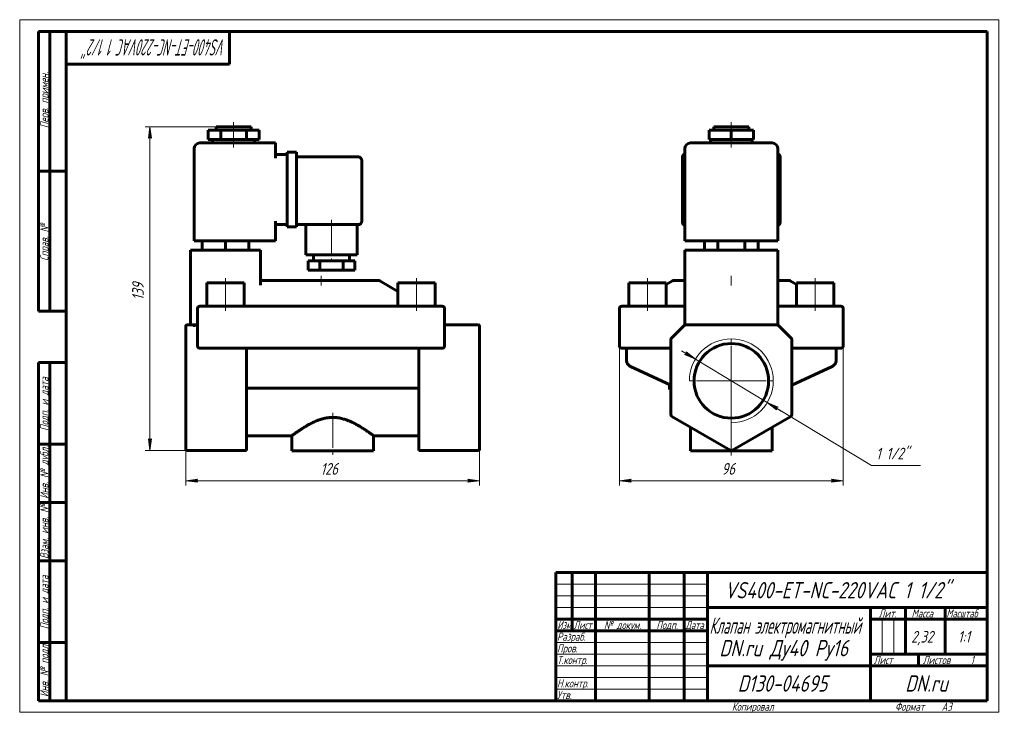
# Model space of a CAD drawing. Header units: millimetres. Extents: x 0 to 422, y 0 to 297.
import ezdxf

# ---------------------------------------------------------------- set-up
doc = ezdxf.new("R2010")
doc.units = ezdxf.units.MM
for name, pattern in [('K5LT_AXLED', [19.5, 15, -1.5, 1.5, -1.5]), ('K5LT_BASIC', [0]), ('K5LT_THIN', [0])]:
    doc.linetypes.add(name, pattern=pattern)
doc.layers.add('Системный слой', color=7, linetype='Continuous')
doc.layers.add('Системный слой (1)', color=7, linetype='Continuous', true_color=0x6c6c6c)
doc.styles.add('KDIMTEXTSTYLE', font='GOST_AU.SHX', dxfattribs={"width": 0.96, "oblique": 15, "height": 5})
doc.styles.add('KTEXTSTYLE', font='GOST_AU.SHX', dxfattribs={"width": 0.96, "height": 5})
doc.dimstyles.new('KDIMSTYLE (1.00)', dxfattribs={"dimtxt": 5, "dimasz": 1, "dimexe": 2, "dimexo": 0, "dimgap": 1, "dimtad": 1, "dimtxsty": 'KDIMTEXTSTYLE', "dimsah": 1, "dimcen": 0, "dimdle": 1, "dimadec": 0, "dimazin": 0, "dimtfac": 0.667, "dimtmove": 0, "dimatfit": 3, "dimfxl": 1, "dimtvp": 1, "dimtolj": 1, "dimtzin": 0, "dimarcsym": 0})

# ---------------------------------------------------------------- blocks, each defined once
blk = doc.blocks.new('U0')
at = {"layer": 'Системный слой (1)', "color": 150, "linetype": 'K5LT_BASIC', "lineweight": 60, "true_color": 0x0080ff}
for p, q in [((330.49, 185), (333.26, 183.4)), ((349.26, 174.16), (349.31, 174.13))]:
    blk.add_line(p, q, dxfattribs=at)
blk = doc.blocks.new('U1')
at = {"layer": 'Системный слой (1)', "color": 150, "linetype": 'K5LT_BASIC', "lineweight": 60, "true_color": 0x0080ff}
for p, q in [((280.03, 185), (277.26, 183.4)), ((261.26, 174.16), (261.21, 174.13))]:
    blk.add_line(p, q, dxfattribs=at)
blk = doc.blocks.new('U2')
at = {"layer": 'Системный слой (1)', "color": 150, "linetype": 'K5LT_BASIC', "lineweight": 60, "true_color": 0x0080ff}
for p, q in [((285.26, 185.13), (280.7, 185.13)), ((329.99, 185.13), (325.26, 185.13))]:
    blk.add_line(p, q, dxfattribs=at)
blk = doc.blocks.new('U3')
at = {"layer": 'Системный слой (1)', "color": 150, "linetype": 'K5LT_BASIC', "lineweight": 60, "true_color": 0x0080ff}
for q in [(325.26, 166.13), (325.55, 165.84)]:
    blk.add_line((325.26, 166.13), q, dxfattribs=at)
blk = doc.blocks.new('U4')
at = {"layer": 'Системный слой (1)', "color": 150, "linetype": 'K5LT_BASIC', "lineweight": 60, "true_color": 0x0080ff}
for p, q in [((285.06, 165.93), (285.02, 165.89)), ((285.11, 165.98), (285.11, 165.98))]:
    blk.add_line(p, q, dxfattribs=at)
blk = doc.blocks.new('D0')
at = {"layer": 'Системный слой (1)'}
for points in [[(261.76, 99.32), (262.26, 99.98), (257.26, 99.32), (262.26, 98.66)], [(353.26, 99.32), (348.26, 99.98), (348.76, 99.32), (348.26, 98.66)]]:
    blk.add_hatch(color=7, dxfattribs=at).paths.add_polyline_path(points)
at = {"layer": 'Системный слой (1)', "color": 7, "linetype": 'K5LT_THIN', "lineweight": 18}
for p, q in [((353.26, 160.95), (353.26, 97.32)), ((257.26, 159.42), (257.26, 97.32)), ((257.26, 99.32), (262.26, 99.98)), ((262.26, 98.66), (257.26, 99.32)), ((262.26, 99.98), (261.76, 99.32)), ((261.76, 99.32), (262.26, 98.66)), ((348.76, 99.32), (348.26, 99.98)), ((348.26, 99.98), (353.26, 99.32)), ((353.26, 99.32), (348.26, 98.66)), ((348.26, 98.66), (348.76, 99.32))]:
    blk.add_line(p, q, dxfattribs=at)
blk.add_wipeout([(301.11, 100.32), (301.11, 107.7), (309.08, 107.7), (309.08, 100.32)]).dxf.layer = 'Системный слой (1)'
blk.add_line((257.26, 99.32), (353.26, 99.32), dxfattribs=at)
at = {"layer": 'Системный слой (1)', "color": 7, "insert": (301.11, 106.91), "char_height": 5, "attachment_point": 1, "style": 'KTEXTSTYLE'}
blk.add_mtext('\\H5.0;\\W1.000;\\Q15;\\Q15;\\W0.965;96', dxfattribs=at)
blk = doc.blocks.new('KDIMARROW_01')
at = {"layer": 'Системный слой'}
blk.add_hatch(color=0, dxfattribs=at).paths.add_polyline_path([(0, 0), (-5, 0.66), (-4.5, 0), (-5, -0.66)])
at = {"layer": 'Системный слой', "color": 0, "linetype": 'K5LT_THIN', "lineweight": 18}
for p, q in [((-4.5, 0), (-5, 0.66)), ((-5, 0.66), (0, 0)), ((0, 0), (-5, -0.66)), ((-5, -0.66), (-4.5, 0))]:
    blk.add_line(p, q, dxfattribs=at)
at = {"layer": 'Системный слой (1)', "color": 0, "linetype": 'K5LT_THIN', "lineweight": 18}
blk.add_line((71.28, 142.13), (70.28, 142.13), dxfattribs=at)
blk = doc.blocks.new('D1')
at = {"layer": 'Системный слой (1)'}
for points in [[(289.85, 151.43), (285.91, 154.58), (286, 153.76), (285.23, 153.45)], [(324.52, 130.51), (325.29, 130.81), (320.67, 132.83), (324.61, 129.68)]]:
    blk.add_hatch(color=7, dxfattribs=at).paths.add_polyline_path(points)
at = {"layer": 'Системный слой (1)', "color": 7, "linetype": 'K5LT_THIN', "lineweight": 18}
for p, q in [((289.85, 151.43), (283.86, 155.05)), ((286, 153.76), (285.23, 153.45)), ((285.23, 153.45), (289.85, 151.43)), ((289.85, 151.43), (285.91, 154.58)), ((285.91, 154.58), (286, 153.76)), ((289.85, 151.43), (320.67, 132.83)), ((320.67, 132.83), (324.61, 129.68)), ((325.29, 130.81), (320.67, 132.83)), ((320.67, 132.83), (326.66, 129.21)), ((324.52, 130.51), (325.29, 130.81)), ((324.61, 129.68), (324.52, 130.51))]:
    blk.add_line(p, q, dxfattribs=at)
blk.add_wipeout([(367.35, 106.87), (367.35, 114.25), (383.7, 114.25), (383.7, 106.87)]).dxf.layer = 'Системный слой (1)'
for p, q in [((320.67, 132.83), (365.35, 105.87)), ((365.35, 105.87), (386.38, 105.87))]:
    blk.add_line(p, q, dxfattribs=at)
at = {"layer": 'Системный слой (1)', "color": 7, "insert": (367.35, 113.46), "char_height": 5, "attachment_point": 1, "style": 'KTEXTSTYLE'}
blk.add_mtext('\\H5.0;\\W1.000;\\Q15;\\Q15;\\W0.965;1 1/2"', dxfattribs=at)
blk = doc.blocks.new('KDIMARROW_02')
at = {"layer": 'Системный слой'}
blk.add_hatch(color=0, dxfattribs=at).paths.add_polyline_path([(4.5, 0), (5, 0.66), (0, 0), (5, -0.66)])
at = {"layer": 'Системный слой', "color": 0, "linetype": 'K5LT_THIN', "lineweight": 18}
for p, q in [((5, 0.66), (0, 0)), ((0, 0), (5, -0.66)), ((0, 0), (7, 0)), ((4.5, 0), (5, 0.66)), ((5, -0.66), (4.5, 0))]:
    blk.add_line(p, q, dxfattribs=at)
at = {"layer": 'Системный слой (1)', "color": 0, "linetype": 'K5LT_THIN', "lineweight": 18}
blk.add_line((71.28, 142.13), (70.28, 142.13), dxfattribs=at)
blk = doc.blocks.new('U5')
at = {"layer": 'Системный слой (1)', "color": 30, "linetype": 'K5LT_AXLED', "lineweight": 18, "true_color": 0xff8000}
for q in [(305.26, 160.13), (287.26, 142.13), (323.26, 142.13), (305.26, 124.13)]:
    blk.add_line((305.26, 142.13), q, dxfattribs=at)
blk = doc.blocks.new('U6')
at = {"layer": 'Системный слой (1)', "color": 150, "linetype": 'K5LT_BASIC', "lineweight": 60, "true_color": 0x0080ff}
for p, q in [((103.43, 185.58), (103.28, 186.11)), ((103.86, 185.21), (103.43, 185.58)), ((104.41, 185.12), (103.86, 185.21))]:
    blk.add_line(p, q, dxfattribs=at)
blk = doc.blocks.new('U7')
at = {"layer": 'Системный слой (1)', "color": 150, "linetype": 'K5LT_BASIC', "lineweight": 60, "true_color": 0x0080ff}
for p, q in [((97.28, 118.63), (116.78, 118.63)), ((151.78, 118.63), (171.28, 118.63))]:
    blk.add_line(p, q, dxfattribs=at)
blk = doc.blocks.new('U8')
at = {"layer": 'Системный слой (1)', "color": 150, "linetype": 'K5LT_BASIC', "lineweight": 60, "true_color": 0x0080ff}
for p, q in [((103.28, 186.11), (103.28, 186.09)), ((103.28, 186.09), (103.28, 186.06)), ((103.28, 186.06), (103.28, 186.03))]:
    blk.add_line(p, q, dxfattribs=at)
blk = doc.blocks.new('D2')
at = {"layer": 'Системный слой (1)'}
for points in [[(75.78, 99.32), (76.28, 99.98), (71.28, 99.32), (76.28, 98.66)], [(192.28, 98.66), (197.28, 99.32), (192.28, 99.98), (192.78, 99.32)]]:
    blk.add_hatch(color=7, dxfattribs=at).paths.add_polyline_path(points)
at = {"layer": 'Системный слой (1)', "color": 7, "linetype": 'K5LT_THIN', "lineweight": 18}
for p, q in [((71.28, 112.85), (71.28, 97.32)), ((197.28, 112.85), (197.28, 97.32)), ((71.28, 99.32), (76.28, 99.98)), ((76.28, 98.66), (71.28, 99.32)), ((76.28, 99.98), (75.78, 99.32)), ((75.78, 99.32), (76.28, 98.66)), ((192.78, 99.32), (192.28, 99.98)), ((192.28, 99.98), (197.28, 99.32)), ((197.28, 99.32), (192.28, 98.66)), ((192.28, 98.66), (192.78, 99.32))]:
    blk.add_line(p, q, dxfattribs=at)
blk.add_wipeout([(129.07, 100.32), (129.07, 107.7), (139.07, 107.7), (139.07, 100.32)]).dxf.layer = 'Системный слой (1)'
blk.add_line((71.28, 99.32), (197.28, 99.32), dxfattribs=at)
at = {"layer": 'Системный слой (1)', "color": 7, "insert": (129.07, 106.91), "char_height": 5, "attachment_point": 1, "style": 'KTEXTSTYLE'}
blk.add_mtext('\\H5.0;\\W1.000;\\Q15;\\Q15;\\W0.965;126', dxfattribs=at)
blk = doc.blocks.new('D3')
at = {"layer": 'Системный слой (1)'}
for points in [[(56.51, 246.13), (55.85, 251.13), (55.19, 246.13), (55.85, 246.63)], [(55.85, 112.29), (56.51, 117.29), (55.85, 116.79), (55.19, 117.29)]]:
    blk.add_hatch(color=7, dxfattribs=at).paths.add_polyline_path(points)
at = {"layer": 'Системный слой (1)', "color": 7, "linetype": 'K5LT_THIN', "lineweight": 18}
for p, q in [((84.28, 251.13), (53.85, 251.13)), ((55.19, 246.13), (55.85, 251.13)), ((55.85, 251.13), (56.51, 246.13)), ((55.85, 246.63), (55.19, 246.13)), ((56.51, 246.13), (55.85, 246.63)), ((55.85, 112.29), (55.19, 117.29)), ((55.19, 117.29), (55.85, 116.79)), ((55.85, 116.79), (56.51, 117.29)), ((56.51, 117.29), (55.85, 112.29)), ((71.78, 112.29), (53.85, 112.29))]:
    blk.add_line(p, q, dxfattribs=at)
blk.add_wipeout([(54.85, 176.7), (47.47, 176.7), (47.47, 186.32), (54.85, 186.32)]).dxf.layer = 'Системный слой (1)'
blk.add_line((55.85, 251.13), (55.85, 112.29), dxfattribs=at)
at = {"layer": 'Системный слой (1)', "color": 7, "insert": (48.26, 176.7), "char_height": 5, "attachment_point": 1, "rotation": 90, "style": 'KTEXTSTYLE'}
blk.add_mtext('\\H5.0;\\W1.000;\\Q15;\\Q15;\\W0.965;139', dxfattribs=at)
blk = doc.blocks.new('U9')
at = {"color": 7, "linetype": 'K5LT_THIN', "lineweight": 18}
for p, q in [((0, 0), (0, 297)), ((0, 297), (420, 297)), ((420, 297), (420, 0)), ((230, 55), (295, 55)), ((230, 50), (295, 50)), ((230, 45), (295, 45)), ((369.96, 25), (369.96, 40)), ((374.98, 25), (374.98, 40)), ((230, 30), (295, 30)), ((230, 25), (295, 25)), ((230, 20), (295, 20)), ((230, 15), (295, 15)), ((230, 10), (295, 10)), ((420, 0), (0, 0))]:
    blk.add_line(p, q, dxfattribs=at)
at = {"color": 150, "linetype": 'K5LT_BASIC', "lineweight": 60, "true_color": 0x0080ff}
for p, q in [((8, 172), (8, 292)), ((20, 292), (8, 292)), ((13, 172), (13, 292)), ((20, 5), (20, 292)), ((20, 292), (415, 292)), ((90, 292), (90, 278)), ((415, 292), (415, 5)), ((90, 278), (20, 278)), ((20, 232), (8, 232)), ((20, 172), (8, 172)), ((8, 5), (8, 150)), ((20, 150), (8, 150)), ((13, 5), (13, 150)), ((20, 115), (8, 115)), ((20, 90), (8, 90)), ((20, 65), (8, 65)), ((230, 60), (415, 60)), ((230, 5), (230, 60)), ((237, 35), (237, 60)), ((247, 5), (247, 60)), ((270, 5), (270, 60)), ((285, 5), (285, 60)), ((295, 5), (295, 60)), ((295, 45), (415, 45)), ((365, 5), (365, 45)), ((380, 25), (380, 45)), ((397, 25), (397, 45)), ((230, 40), (295, 40)), ((365, 40), (380, 40)), ((380, 40), (415, 40)), ((230, 35), (295, 35)), ((20, 30), (8, 30)), ((365, 25), (415, 25)), ((385.57, 20), (385.57, 25)), ((295, 20), (365, 20)), ((365, 20), (415, 20)), ((20, 5), (8, 5)), ((415, 5), (20, 5))]:
    blk.add_line(p, q, dxfattribs=at)
at = {"color": 7, "attachment_point": 1, "style": 'KTEXTSTYLE'}
for s, insert, char_height, rotation in [('\\H5.0;\\W1.000;\\Q15;\\Q15;\\W0.603;\\H7.00;VS400-ET-NC-220VAC 1 1/2"', (88.52, 281.64), 7, 180), ('\\H5.0;\\W1.000;\\Q15;\\Q15;\\W0.965;\\H3.50;Перв. примен.', (8.82, 250.52), 3.5, 90), ('\\H5.0;\\W1.000;\\Q15;\\Q15;\\W0.965;\\H3.50;Справ. №', (8.82, 193.63), 3.5, 90), ('\\H5.0;\\W1.000;\\Q15;\\Q15;\\W0.965;\\H3.50;Подп. и дата', (8.82, 120.66), 3.5, 90), ('\\H5.0;\\W1.000;\\Q15;\\Q15;\\W0.965;\\H3.50;Инв. № дубл.', (8.82, 91.57), 3.5, 90), ('\\H5.0;\\W1.000;\\Q15;\\Q15;\\W0.965;\\H3.50;Взам. инв. №', (8.82, 65.8), 3.5, 90), ('\\H5.0;\\W1.000;\\Q15;\\Q15;\\W0.965;\\H3.50;Подп. и дата', (8.82, 35.66), 3.5, 90), ('\\H5.0;\\W1.000;\\Q15;\\Q15;\\W0.965;\\H3.50;Инв. № подл.', (8.82, 6.57), 3.5, 90)]:
    blk.add_mtext(s, dxfattribs=dict(at, insert=insert, char_height=char_height, rotation=rotation))
for s, insert, char_height in [('\\H5.0;\\W1.000;\\Q15;\\Q15;\\W0.965;\\H7.00;VS400-ET-NC-220VAC 1 1/2"', (302.42, 55.86), 7), ('\\H5.0;\\W1.000;\\Q15;\\Q15;\\W0.965;\\H3.50;Лит.', (368.47, 44.18), 3.5), ('\\H5.0;\\W1.000;\\Q15;\\Q15;\\W0.965;\\H3.50;Масса', (382.58, 44.18), 3.5), ('\\H5.0;\\W1.000;\\Q15;\\Q15;\\W0.930;\\H3.50;Масштаб', (397.52, 44.18), 3.5), ('\\H5.0;\\W1.000;\\Q15;\\Q15;\\W0.784;\\H3.50;Изм.', (230.62, 39.18), 3.5), ('\\H5.0;\\W1.000;\\Q15;\\Q15;\\W0.799;\\H3.50;Лист', (237.61, 39.18), 3.5), ('\\H5.0;\\W1.000;\\Q15;\\Q15;\\W0.965;\\H3.50;№ докум.', (250.63, 39.18), 3.5), ('\\H5.0;\\W1.000;\\Q15;\\Q15;\\W0.965;\\H3.50;Подп.', (273.1, 39.18), 3.5), ('\\H5.0;\\W1.000;\\Q15;\\Q15;\\W0.799;\\H3.50;Дата', (285.61, 39.18), 3.5), ('\\H5.0;\\W1.000;\\Q15;\\Q15;\\W0.672;\\H7.00;Клапан электромагнитный', (295.88, 40.69), 7), ('\\H5.0;\\W1.000;\\Q15;\\Q15;\\W0.965;\\H3.50;Разраб.', (230.5, 34.18), 3.5), ('\\H5.0;\\W1.000;\\Q15;\\Q15;\\W0.965;2,32', (382.43, 34.9), 5), ('\\H5.0;\\W1.000;\\Q15;\\Q15;\\W0.965;{\\c16711680;1:1}', (402.44, 34.9), 5), ('\\H5.0;\\W1.000;\\Q15;\\Q15;\\W0.965;\\H7.00;DN.ru Ду40 Ру16', (300.11, 31.02), 7), ('\\H5.0;\\W1.000;\\Q15;\\Q15;\\W0.965;\\H3.50;Пров.', (230.5, 29.18), 3.5), ('\\H5.0;\\W1.000;\\Q15;\\Q15;\\W0.965;\\H3.50;Т.контр.', (230.5, 24.18), 3.5), ('\\H5.0;\\W1.000;\\Q15;\\Q15;\\W0.965;\\H3.50;Лист', (366.32, 24.18), 3.5), ('\\H5.0;\\W1.000;\\Q15;\\Q15;\\W0.965;\\H3.50;Листов', (387.36, 24.18), 3.5), ('\\H5.0;\\W1.000;\\Q15;\\Q15;\\W0.965;\\H3.50;1', (407.91, 24.18), 3.5), ('\\H5.0;\\W1.000;\\Q15;\\Q15;\\W0.965;\\H3.50;Н.контр.', (230.5, 14.18), 3.5), ('\\H5.0;\\W1.000;\\Q15;\\Q15;\\W0.965;\\H7.00;D130-04695', (307.98, 15.86), 7), ('\\H5.0;\\W1.000;\\Q15;\\Q15;\\W0.965;\\H7.00;DN.ru', (379.84, 15.86), 7), ('\\H5.0;\\W1.000;\\Q15;\\Q15;\\W0.965;\\H3.50;Утв.', (230.5, 9.18), 3.5), ('\\H5.0;\\W1.000;\\Q15;\\Q15;\\W0.965;\\H3.50;Копировал', (305.5, 4.18), 3.5), ('\\H5.0;\\W1.000;\\Q15;\\Q15;\\W0.965;\\H3.50;Формат', (375.5, 4.18), 3.5), ('\\H5.0;\\W1.000;\\Q15;\\Q15;\\W0.965;\\H3.50;A3', (395.5, 4.18), 3.5)]:
    blk.add_mtext(s, dxfattribs=dict(at, insert=insert, char_height=char_height))

msp = doc.modelspace()

# ---------------------------------------------------------------- linework, layer by layer
at = {"layer": 'Системный слой (1)', "color": 150, "linetype": 'K5LT_BASIC', "lineweight": 60, "true_color": 0x0080ff}
for p, q in [((80.776, 245.632), (80.776, 249.632)), ((80.776, 249.632), (86.276, 249.632)), ((84.276, 251.132), (99.276, 251.132)), ((84.276, 249.632), (84.276, 251.132)), ((86.276, 249.632), (97.276, 249.632)), ((86.276, 245.632), (86.276, 249.632)), ((97.276, 245.632), (97.276, 249.632)), ((97.276, 249.632), (102.776, 249.632)), ((99.276, 249.632), (99.276, 251.132)), ((102.776, 245.632), (102.776, 249.632)), ((295.734, 245.632), (295.734, 249.632)), ((295.734, 249.632), (305.26, 249.632)), ((297.76, 251.132), (312.76, 251.132)), ((297.76, 249.632), (297.76, 251.132)), ((305.26, 249.632), (314.787, 249.632)), ((305.26, 245.632), (305.26, 249.632)), ((312.76, 249.632), (312.76, 251.132)), ((314.787, 245.632), (314.787, 249.632)), ((80.776, 245.632), (86.276, 245.632)), ((82.776, 244.132), (82.776, 245.632)), ((86.276, 245.632), (97.276, 245.632)), ((97.276, 245.632), (102.776, 245.632)), ((100.776, 244.132), (100.776, 245.632)), ((295.734, 245.632), (305.26, 245.632)), ((296.26, 244.132), (296.26, 245.632)), ((305.26, 245.632), (314.787, 245.632)), ((314.26, 244.132), (314.26, 245.632)), ((74.776, 202.132), (74.776, 241.632)), ((109.776, 244.132), (77.276, 244.132)), ((109.776, 244.132), (109.776, 241.632)), ((109.776, 237.632), (109.776, 241.632)), ((285.26, 202.132), (285.26, 241.632)), ((322.76, 244.132), (287.76, 244.132)), ((325.26, 202.132), (325.26, 241.632)), ((109.776, 239.132), (114.776, 239.132)), ((114.776, 240.132), (118.776, 240.132)), ((114.776, 237.632), (114.776, 240.132)), ((114.776, 237.632), (114.776, 210.632)), ((118.776, 240.132), (118.776, 237.632)), ((118.776, 238.132), (145.276, 238.132)), ((118.776, 237.632), (118.776, 210.632)), ((146.776, 236.632), (146.776, 210.632)), ((284.26, 210.632), (284.26, 237.632)), ((326.26, 237.632), (326.26, 210.632)), ((109.776, 202.132), (109.776, 210.632)), ((109.776, 209.132), (114.776, 209.132)), ((114.776, 208.132), (114.776, 210.632)), ((114.776, 208.132), (118.776, 208.132)), ((118.776, 210.632), (118.776, 208.132)), ((118.776, 209.132), (145.276, 209.132)), ((122.776, 209.132), (122.776, 196.132)), ((144.776, 209.132), (144.776, 196.132)), ((77.276, 202.132), (74.776, 202.132)), ((77.276, 202.132), (109.776, 202.132)), ((78.276, 202.132), (78.276, 198.132)), ((88.276, 202.132), (88.276, 198.132)), ((98.276, 202.132), (98.276, 198.132)), ((287.76, 202.132), (285.26, 202.132)), ((287.76, 202.132), (322.76, 202.132)), ((293.713, 202.132), (293.713, 198.132)), ((299.487, 202.132), (299.487, 198.132)), ((311.034, 202.132), (311.034, 198.132)), ((316.807, 202.132), (316.807, 198.132)), ((325.26, 202.132), (322.76, 202.132)), ((73.276, 198.132), (73.276, 166.132)), ((73.276, 198.132), (75.776, 198.132)), ((100.776, 198.132), (75.776, 198.132)), ((100.776, 198.132), (103.276, 198.132)), ((103.276, 198.132), (103.276, 183.102)), ((144.776, 196.132), (122.776, 196.132)), ((126.026, 196.132), (126.026, 193.632)), ((141.526, 196.132), (141.526, 193.632)), ((285.26, 198.132), (285.26, 166.132)), ((285.26, 198.132), (287.76, 198.132)), ((322.76, 198.132), (287.76, 198.132)), ((322.76, 198.132), (325.26, 198.132)), ((325.26, 198.132), (325.26, 166.132)), ((123.776, 193.632), (123.776, 189.632)), ((128.776, 193.632), (123.776, 193.632)), ((138.776, 193.632), (128.776, 193.632)), ((128.776, 193.632), (128.776, 189.632)), ((138.776, 193.632), (138.776, 189.632)), ((143.776, 193.632), (138.776, 193.632)), ((143.776, 193.632), (143.776, 189.632)), ((128.776, 189.632), (123.776, 189.632)), ((138.776, 189.632), (128.776, 189.632)), ((143.776, 189.632), (138.776, 189.632)), ((80.276, 184.132), (96.276, 184.132)), ((80.276, 174.132), (80.276, 184.132)), ((96.276, 174.132), (96.276, 184.132)), ((154.008, 185.132), (104.544, 185.132)), ((154.508, 184.998), (162.276, 180.513)), ((162.276, 174.132), (162.276, 184.132)), ((162.276, 184.132), (178.276, 184.132)), ((178.276, 174.132), (178.276, 184.132)), ((261.26, 184.132), (277.26, 184.132)), ((261.26, 174.132), (261.26, 184.132)), ((277.26, 174.132), (277.26, 184.132)), ((280.705, 185.132), (280.528, 185.132)), ((333.26, 184.132), (349.26, 184.132)), ((333.26, 174.132), (333.26, 184.132)), ((349.26, 174.132), (349.26, 184.132)), ((285.258, 180.251), (285.26, 180.259)), ((77.276, 174.132), (79.276, 174.132)), ((179.276, 174.132), (79.276, 174.132)), ((179.276, 174.132), (181.276, 174.132)), ((258.26, 174.132), (260.26, 174.132)), ((260.26, 174.132), (285.26, 174.132)), ((325.26, 174.132), (350.26, 174.132)), ((350.26, 174.132), (352.26, 174.132)), ((76.276, 173.132), (76.276, 157.132)), ((182.276, 157.132), (182.276, 173.132)), ((257.26, 173.132), (257.26, 157.132)), ((353.26, 173.132), (353.26, 157.132)), ((71.276, 165.485), (71.276, 165.632)), ((71.276, 160.071), (71.276, 165.485)), ((74.398, 166.132), (71.776, 166.132)), ((75.776, 166.132), (74.398, 166.132)), ((75.776, 166.132), (76.276, 166.132)), ((182.276, 166.132), (196.776, 166.132)), ((197.276, 165.632), (197.276, 165.485)), ((197.276, 160.071), (197.276, 165.485)), ((284.968, 165.839), (279.553, 160.425)), ((285.26, 166.132), (284.968, 165.839)), ((285.26, 166.132), (285.675, 166.132)), ((324.846, 166.132), (285.675, 166.132)), ((325.26, 166.132), (324.846, 166.132)), ((325.405, 165.988), (325.346, 166.046)), ((330.968, 160.425), (325.553, 165.839)), ((71.276, 159.718), (71.276, 160.071)), ((71.276, 127.72), (71.276, 159.718)), ((197.276, 160.071), (197.276, 159.718)), ((197.276, 127.72), (197.276, 159.718)), ((279.26, 159.718), (279.26, 127.72)), ((331.26, 127.72), (331.26, 159.718)), ((79.276, 156.132), (77.276, 156.132)), ((79.276, 156.132), (179.276, 156.132)), ((97.276, 127.72), (97.276, 156.132)), ((171.276, 127.72), (171.276, 156.132)), ((181.276, 156.132), (179.276, 156.132)), ((260.26, 156.132), (258.26, 156.132)), ((260.26, 156.132), (260.26, 151.027)), ((260.26, 156.132), (279.26, 156.132)), ((331.26, 156.132), (350.26, 156.132)), ((352.26, 156.132), (350.26, 156.132)), ((350.26, 156.132), (350.26, 151.027)), ((261.993, 148.308), (261.988, 148.31)), ((279.26, 140.256), (261.993, 148.308)), ((348.528, 148.308), (331.26, 140.256)), ((348.528, 148.308), (348.533, 148.31)), ((278.76, 140.452), (278.76, 140.489)), ((278.76, 138.452), (278.76, 140.452)), ((278.839, 140.452), (278.76, 140.452)), ((98.512, 138.992), (170.04, 138.992)), ((279.26, 138.452), (278.76, 138.452)), ((71.276, 127.287), (71.276, 127.72)), ((71.276, 112.853), (71.276, 127.287)), ((97.276, 127.72), (97.276, 126.854)), ((97.276, 112.42), (97.276, 126.854)), ((171.276, 126.854), (171.276, 127.72)), ((171.276, 112.42), (171.276, 126.854)), ((197.276, 127.72), (197.276, 127.287)), ((197.276, 112.853), (197.276, 127.287)), ((279.76, 126.854), (304.76, 112.42)), ((305.76, 112.42), (330.76, 126.854)), ((116.776, 118.632), (116.776, 112.132)), ((151.776, 118.632), (151.776, 112.132)), ((287.76, 122.235), (287.76, 112.132)), ((322.76, 122.235), (322.76, 112.132)), ((71.276, 112.786), (71.276, 112.853)), ((71.776, 112.286), (97.276, 112.286)), ((97.276, 112.42), (97.276, 112.286)), ((151.776, 112.132), (116.776, 112.132)), ((171.276, 112.286), (171.276, 112.42)), ((171.276, 112.286), (196.776, 112.286)), ((197.276, 112.853), (197.276, 112.786)), ((322.76, 112.132), (287.76, 112.132))]:
    msp.add_line(p, q, dxfattribs=at)
at = {"layer": 'Системный слой (1)', "color": 30, "linetype": 'K5LT_AXLED', "lineweight": 18, "true_color": 0xff8000}
for p, q in [((91.776, 247.632), (91.776, 253.132)), ((305.26, 247.632), (305.26, 253.132)), ((91.776, 242.132), (91.776, 247.632)), ((305.26, 242.132), (305.26, 247.632)), ((133.776, 211.132), (133.776, 191.632)), ((88.276, 172.132), (88.276, 186.132)), ((129.276, 182.998), (129.276, 187.132)), ((170.276, 172.132), (170.276, 186.132)), ((269.26, 172.132), (269.26, 186.132)), ((305.26, 182.998), (305.26, 187.132)), ((341.26, 172.132), (341.26, 186.132))]:
    msp.add_line(p, q, dxfattribs=at)
at = {"layer": 'Системный слой (1)', "color": 150, "linetype": 'K5LT_BASIC', "lineweight": 60, "true_color": 0x0080ff}
msp.add_circle((305.26, 142.132), 16, dxfattribs=at)
for centre, radius, start, end in [((77.276, 241.632), 2.5, 90, 180), ((287.76, 241.632), 2.5, 90, 180), ((322.76, 241.632), 2.5, 0, 90), ((145.276, 236.632), 1.5, 0, 90), ((286.76, 237.632), 2.5, 126.8699, 180), ((323.76, 237.632), 2.5, 0, 53.1301), ((145.276, 210.632), 1.5, 270, 0), ((286.76, 210.632), 2.5, 180, 233.1301), ((323.76, 210.632), 2.5, 306.8699, 0), ((104.544, 184.132), 1, 90, 97.69672), ((154.008, 184.132), 1, 60, 90), ((280.528, 184.132), 1, 90, 120), ((329.993, 184.132), 1, 60, 90), ((77.276, 173.132), 1, 90, 180), ((181.276, 173.132), 1, 0, 90), ((258.26, 173.132), 1, 90, 180), ((352.26, 173.132), 1, 0, 90), ((71.776, 165.632), 0.5, 90, 180), ((196.776, 165.632), 0.5, 0, 90), ((285.675, 165.132), 1, 90, 135), ((324.846, 165.132), 1, 45, 90), ((77.276, 157.132), 1, 180, 270), ((181.276, 157.132), 1, 270, 0), ((258.26, 157.132), 1, 180, 270), ((280.26, 159.718), 1, 135, 180), ((330.26, 159.718), 1, 0, 45), ((352.26, 157.132), 1, 270, 0), ((280.26, 127.72), 1, 180, 240), ((330.26, 127.72), 1, 300, 0), ((71.776, 112.786), 0.5, 180, 270), ((196.776, 112.786), 0.5, 270, 0), ((305.26, 113.286), 1, 240, 300)]:
    msp.add_arc(centre, radius, start, end, dxfattribs=at)
at = {"layer": 'Системный слой (1)', "color": 7, "linetype": 'K5LT_THIN', "lineweight": 18}
msp.add_arc((305.26, 142.132), 18, 270, 180, dxfattribs=at)
at = {"layer": 'Системный слой (1)', "color": 150, "linetype": 'K5LT_BASIC', "lineweight": 60, "true_color": 0x0080ff}
for centre, start_param, end_param in [((284.26, 180.281), 6.2827836, 6.2831853), ((326.26, 180.281), 3.1415927, 3.1419999)]:
    msp.add_ellipse(centre, major_axis=(1, 0), ratio=0.906831, start_param=start_param, end_param=end_param, dxfattribs=at)
for points, knots in [([(285.258, 180.251), (285.258, 180.252), (285.259, 180.253), (285.259, 180.255), (285.259, 180.257), (285.259, 180.26), (285.26, 180.262), (285.26, 180.266), (285.26, 180.269), (285.26, 180.275), (285.26, 180.278), (285.26, 180.281)], [0, 0, 0, 0, 0.4, 0.4, 0.8, 0.8, 1.2, 1.2, 1.6, 1.6, 2, 2, 2, 2]), ([(325.263, 180.251), (325.262, 180.252), (325.262, 180.252), (325.262, 180.254), (325.262, 180.256), (325.262, 180.259), (325.261, 180.261), (325.261, 180.266), (325.261, 180.268), (325.261, 180.274), (325.26, 180.278), (325.26, 180.281)], [0, 0, 0, 0, 0.4, 0.4, 0.8, 0.8, 1.2, 1.2, 1.6, 1.6, 2, 2, 2, 2]), ([(75.776, 166.132), (75.708, 166.132), (75.575, 166.036), (75.371, 165.982), (75.172, 165.926), (74.975, 165.887), (74.779, 165.859), (74.588, 165.843), (74.461, 165.839), (74.398, 165.839)], [0, 0, 0, 0, 0.1940726, 0.3623054, 0.5074538, 0.6457869, 0.7773047, 0.8921854, 1, 1, 1, 1]), ([(261.993, 148.308), (261.991, 148.309), (261.989, 148.31), (261.977, 148.315), (261.967, 148.32), (261.944, 148.331), (261.93, 148.338), (261.89, 148.358), (261.863, 148.372), (261.784, 148.415), (261.732, 148.445), (261.579, 148.539), (261.481, 148.609), (261.282, 148.768), (261.182, 148.859), (260.994, 149.056), (260.907, 149.162), (260.747, 149.384), (260.674, 149.501), (260.545, 149.743), (260.489, 149.869), (260.396, 150.126), (260.358, 150.258), (260.3, 150.523), (260.28, 150.657), (260.264, 150.866), (260.261, 150.942), (260.26, 151.021), (260.26, 151.024), (260.26, 151.027)], [0.0090535, 0.0090535, 0.0090535, 0.0090535, 0.0452674, 0.0452674, 0.2376366, 0.2376366, 0.5024337, 0.5024337, 1.0320278, 1.0320278, 2.0912161, 2.0912161, 4.2005391, 4.2005391, 6.5835834, 6.5835834, 8.9914359, 8.9914359, 11.4111822, 11.4111822, 13.8294964, 13.8294964, 16.2329227, 16.2329227, 18.609503, 18.609503, 19.9434946, 19.9434946, 19.9995332, 19.9995332, 19.9995332, 19.9995332]), ([(348.528, 148.308), (348.53, 148.309), (348.532, 148.31), (348.544, 148.315), (348.554, 148.32), (348.577, 148.331), (348.59, 148.338), (348.631, 148.358), (348.657, 148.372), (348.737, 148.415), (348.789, 148.445), (348.942, 148.539), (349.04, 148.609), (349.239, 148.768), (349.339, 148.859), (349.527, 149.056), (349.614, 149.162), (349.774, 149.384), (349.847, 149.501), (349.976, 149.743), (350.032, 149.869), (350.125, 150.126), (350.163, 150.258), (350.221, 150.523), (350.241, 150.657), (350.257, 150.866), (350.26, 150.942), (350.26, 151.021), (350.26, 151.024), (350.26, 151.027)], [0.0090535, 0.0090535, 0.0090535, 0.0090535, 0.0452674, 0.0452674, 0.2376366, 0.2376366, 0.5024337, 0.5024337, 1.0320278, 1.0320278, 2.0912161, 2.0912161, 4.2005391, 4.2005391, 6.5835834, 6.5835834, 8.9914359, 8.9914359, 11.4111822, 11.4111822, 13.8294964, 13.8294964, 16.2329227, 16.2329227, 18.609503, 18.609503, 19.9434946, 19.9434946, 19.9995332, 19.9995332, 19.9995332, 19.9995332]), ([(98.512, 138.992), (98.485, 138.992), (98.43, 138.992), (98.347, 138.996), (98.265, 139.001), (98.183, 139.008), (98.101, 139.018), (98.02, 139.03), (97.939, 139.044), (97.859, 139.06), (97.781, 139.078), (97.704, 139.099), (97.629, 139.121), (97.555, 139.146), (97.483, 139.172), (97.412, 139.2), (97.343, 139.23), (97.298, 139.251), (97.276, 139.262)], [0, 0, 0, 0, 0.0635051, 0.1273987, 0.1916754, 0.2563489, 0.3212871, 0.3861226, 0.4507689, 0.5149045, 0.5787617, 0.6416584, 0.7038202, 0.7647723, 0.8250812, 0.8841984, 0.9425438, 1, 1, 1, 1]), ([(170.04, 138.992), (170.067, 138.992), (170.122, 138.992), (170.205, 138.996), (170.287, 139.001), (170.369, 139.008), (170.451, 139.018), (170.532, 139.03), (170.613, 139.044), (170.693, 139.06), (170.771, 139.078), (170.848, 139.099), (170.923, 139.121), (170.997, 139.146), (171.069, 139.172), (171.14, 139.2), (171.209, 139.23), (171.254, 139.251), (171.276, 139.262)], [0, 0, 0, 0, 0.0635051, 0.1273987, 0.1916754, 0.2563489, 0.3212871, 0.3861226, 0.4507689, 0.5149045, 0.5787617, 0.6416584, 0.7038202, 0.7647723, 0.8250812, 0.8841984, 0.9425438, 1, 1, 1, 1]), ([(151.776, 118.632), (151.776, 118.632), (151.738, 118.66), (151.593, 118.768), (151.402, 118.909), (151.173, 119.078), (150.891, 119.284), (150.584, 119.506), (150.265, 119.735), (149.943, 119.963), (149.588, 120.213), (149.197, 120.485), (148.77, 120.777), (148.249, 121.128), (147.626, 121.538), (146.892, 122.006), (146.184, 122.441), (145.522, 122.834), (144.866, 123.21), (144.141, 123.607), (143.344, 124.019), (142.601, 124.379), (141.922, 124.686), (141.317, 124.942), (140.717, 125.179), (140.059, 125.419), (139.329, 125.659), (138.516, 125.891), (137.743, 126.074), (137.018, 126.214), (136.347, 126.316), (135.67, 126.39), (134.997, 126.436), (134.532, 126.447), (134.095, 126.448), (133.669, 126.44), (133.054, 126.404), (132.37, 126.337), (131.629, 126.232), (130.834, 126.08), (130.111, 125.908), (129.458, 125.727), (128.8, 125.523), (128.076, 125.272), (127.289, 124.967), (126.486, 124.625), (125.671, 124.247), (124.848, 123.836), (124.108, 123.443), (123.454, 123.078), (122.827, 122.716), (122.171, 122.322), (121.494, 121.901), (120.849, 121.487), (120.24, 121.085), (119.668, 120.699), (119.138, 120.335), (118.651, 119.994), (118.21, 119.68), (117.85, 119.421), (117.561, 119.21), (117.307, 119.024), (117.08, 118.858), (116.904, 118.727), (116.802, 118.651), (116.777, 118.632), (116.776, 118.632), (116.776, 118.632)], [0, 0, 0, 0, 0.01276234, 0.02340085, 0.03191441, 0.04049573, 0.04914421, 0.05786168, 0.06456299, 0.07137586, 0.07838019, 0.08546495, 0.09278394, 0.10025692, 0.1105814, 0.12090453, 0.13122397, 0.13869015, 0.14600172, 0.15517845, 0.16415014, 0.17291572, 0.17930182, 0.18553709, 0.19149235, 0.19731823, 0.20484649, 0.21243383, 0.22007753, 0.22599203, 0.23195045, 0.23790076, 0.24380073, 0.24953727, 0.24999777, 0.25516403, 0.26062623, 0.26603092, 0.27312826, 0.28025237, 0.28740455, 0.2929061, 0.2984807, 0.30607742, 0.31390897, 0.32197308, 0.33077535, 0.33983607, 0.3491539, 0.35619902, 0.36316629, 0.37227572, 0.38139214, 0.39051502, 0.39976992, 0.40902704, 0.41828514, 0.42758558, 0.43699025, 0.44649638, 0.45378628, 0.4611455, 0.47106026, 0.48081764, 0.49041819, 0.49936276, 0.49999343, 0.49999343, 0.49999343, 0.49999343])]:
    msp.add_open_spline(points, degree=3, knots=knots, dxfattribs=at)

# ---------------------------------------------------------------- block references
at = {"layer": 'Системный слой (1)'}
for name in ['U6', 'U8', 'U1', 'U2', 'U0', 'U4', 'U3', 'U7']:
    msp.add_blockref(name, (0, 0), dxfattribs=at)

# ---------------------------------------------------------------- next in the draw order: dimensions: what is measured, and where the dimension line sits
at = {"layer": 'Системный слой (1)', "color": 7}
for base, p1, p2, text, picture, middle in [((257.26, 99.323), (353.26, 160.949), (257.26, 159.422), '\\H5.0;\\W0.965;\\Q15;\\H5.0;\\W0.965;\\Q15;\\Q15;96', 'D0', (305.26, 99.323)), ((71.276, 99.323), (197.276, 112.853), (71.276, 112.853), '\\H5.0;\\W0.965;\\Q15;\\H5.0;\\W0.965;\\Q15;\\Q15;126', 'D2', (134.276, 99.323))]:
    dim = msp.add_linear_dim(base=base, p1=p1, p2=p2, text=text, dimstyle='KDIMSTYLE (1.00)', override={"dimexo": 0, "dimblk1": 'KDIMARROW_01', "dimblk2": 'KDIMARROW_01', "dimse1": 0, "dimse2": 0, "dimclrt": 7, "dimtolj": 1}, dxfattribs=at)
    dim.commit()
    dim.dimension.update_dxf_attribs({"geometry": picture, "text_midpoint": middle, "dimtype": 160})

# ---------------------------------------------------------------- next in the draw order: linework, layer by layer
at = {"layer": 'Системный слой (1)', "color": 30, "linetype": 'K5LT_AXLED', "lineweight": 18, "true_color": 0xff8000}
msp.add_line((134.276, 128.447), (134.276, 110.132), dxfattribs=at)

# ---------------------------------------------------------------- next in the draw order: dimensions: what is measured, and where the dimension line sits
at = {"layer": 'Системный слой (1)', "color": 7}
dim = msp.add_linear_dim(base=(55.85, 251.132), p1=(71.776, 112.286), p2=(84.276, 251.132), angle=90, text='\\H5.0;\\W0.965;\\Q15;\\H5.0;\\W0.965;\\Q15;\\Q15;139', dimstyle='KDIMSTYLE (1.00)', override={"dimexo": 0, "dimblk1": 'KDIMARROW_01', "dimblk2": 'KDIMARROW_01', "dimse1": 0, "dimse2": 0, "dimclrt": 7, "dimtolj": 1}, dxfattribs=at)
dim.commit()
dim.dimension.update_dxf_attribs({"geometry": 'D3', "text_midpoint": (55.85, 181.709), "dimtype": 160})
dim = msp.add_diameter_dim_2p(p1=(289.849, 151.432), p2=(320.672, 132.831), text='\\H5.0;\\W0.965;\\Q15;\\H5.0;\\W0.965;\\Q15;\\Q15;1 1/2"', dimstyle='KDIMSTYLE (1.00)', override={"dimtih": 1, "dimtoh": 1, "dimblk1": 'KDIMARROW_02', "dimblk2": 'KDIMARROW_02', "dimclrt": 7, "dimtmove": 1, "dimatfit": 2, "dimtolj": 1}, dxfattribs=at)
dim.commit()
dim.dimension.update_dxf_attribs({"geometry": 'D1', "text_midpoint": (367.347, 105.87), "dimtype": 163})

# ---------------------------------------------------------------- next in the draw order: linework, layer by layer
at = {"layer": 'Системный слой (1)', "color": 30, "linetype": 'K5LT_AXLED', "lineweight": 18, "true_color": 0xff8000}
msp.add_line((305.26, 110.132), (305.26, 128.447), dxfattribs=at)

# ---------------------------------------------------------------- next in the draw order: block references
msp.add_blockref('U9', (0, 0))
at = {"layer": 'Системный слой (1)'}
msp.add_blockref('U5', (0, 0), dxfattribs=at)

doc.saveas('drawing.dxf')
